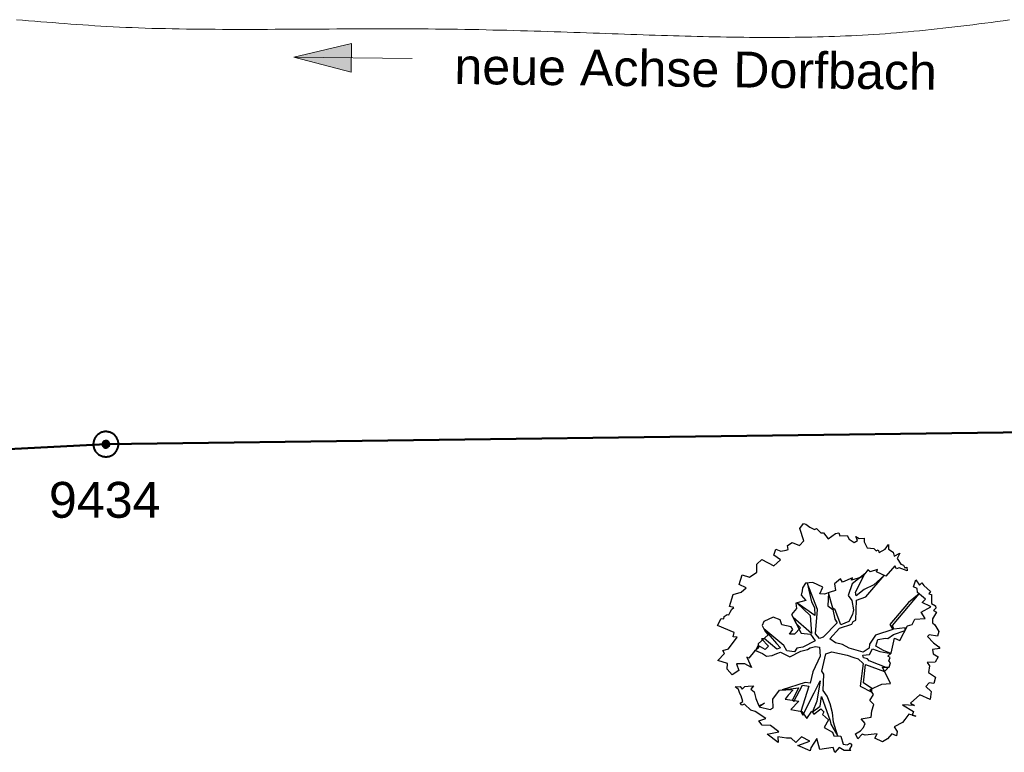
# Model space of a CAD drawing. Header units: metres. Extents: x 2643011 to 2643179, y 1217594 to 1217713.
# Tile 49 of 60: x 2643108 to 2643122, y 1217651 to 1217661. Entities that reach past the tile are written whole.
import ezdxf

# ---------------------------------------------------------------- set-up
doc = ezdxf.new("R2010")
doc.units = ezdxf.units.M
doc.linetypes.add('AUSGEZOGEN', pattern=[0])
for name, color, linetype in [('XR$1$_65366', 7, 'Continuous'), ('XR$1$_65371', 7, 'Continuous'), ('XR$1$_65398', 7, 'Continuous'), ('XR$1$_65399', 7, 'Continuous'), ('XR$1$_65400', 7, 'Continuous'), ('XR$1$_65401', 7, 'Continuous'), ('XR$1$_65405', 7, 'Continuous'), ('XR$1$_65419', 7, 'Continuous')]:
    doc.layers.add(name, color=color, linetype=linetype)
doc.styles.add('ARIAL', font='arial.ttf')

# ---------------------------------------------------------------- blocks, each defined once
blk = doc.blocks.new('COMPLEXOBJECT_15')
at = {"layer": 'XR$1$_65401', "color": 250, "linetype": 'AUSGEZOGEN', "lineweight": 40, "transparency": 33554687}
for start, end in [(122.0991, 302.0991), (302.0991, 122.0991)]:
    blk.add_arc((2643109.326, 1217655.225), 0.05, start, end, dxfattribs=at)
blk = doc.blocks.new('cw-line-extremity2')
at = {"layer": 'XR$1$_65419', "linetype": 'AUSGEZOGEN', "lineweight": -3, "transparency": 33554687}
blk.add_hatch(color=160, dxfattribs=at).paths.add_polyline_path([(0, 0), (0.4, -0.1), (0.4, 0.1)])
at = {"layer": 'XR$1$_65419', "color": 5, "linetype": 'AUSGEZOGEN', "lineweight": 13, "transparency": 33554687}
for p, q in [((0, 0), (0.4, 0.1)), ((0.4, 0.1), (0.4, -0.1)), ((0.4, -0.1), (0, 0))]:
    blk.add_line(p, q, dxfattribs=at)

msp = doc.modelspace()

# ---------------------------------------------------------------- hatches: boundary and pattern name
at = {"layer": 'XR$1$_65401', "linetype": 'AUSGEZOGEN', "lineweight": 20, "true_color": 0x494949, "transparency": 33554687}
msp.add_hatch(color=251, dxfattribs=at).paths.add_polyline_path([(2643109.353, 1217655.183), (2643109.357, 1217655.186), (2643109.361, 1217655.189), (2643109.364, 1217655.193), (2643109.367, 1217655.197), (2643109.37, 1217655.201), (2643109.372, 1217655.206), (2643109.374, 1217655.211), (2643109.375, 1217655.216), (2643109.376, 1217655.221), (2643109.376, 1217655.226), (2643109.376, 1217655.231), (2643109.375, 1217655.236), (2643109.374, 1217655.241), (2643109.372, 1217655.245), (2643109.37, 1217655.25), (2643109.367, 1217655.254), (2643109.364, 1217655.258), (2643109.361, 1217655.262), (2643109.357, 1217655.265), (2643109.352, 1217655.268), (2643109.348, 1217655.27), (2643109.343, 1217655.272), (2643109.339, 1217655.274), (2643109.334, 1217655.275), (2643109.329, 1217655.275), (2643109.323, 1217655.275), (2643109.318, 1217655.275), (2643109.313, 1217655.274), (2643109.309, 1217655.272), (2643109.304, 1217655.27), (2643109.3, 1217655.268), (2643109.295, 1217655.265), (2643109.292, 1217655.262), (2643109.288, 1217655.258), (2643109.285, 1217655.254), (2643109.282, 1217655.25), (2643109.28, 1217655.245), (2643109.278, 1217655.24), (2643109.277, 1217655.235), (2643109.276, 1217655.23), (2643109.276, 1217655.225), (2643109.276, 1217655.22), (2643109.277, 1217655.215), (2643109.278, 1217655.21), (2643109.28, 1217655.206), (2643109.283, 1217655.201), (2643109.285, 1217655.197), (2643109.288, 1217655.193), (2643109.292, 1217655.189), (2643109.296, 1217655.186), (2643109.3, 1217655.183), (2643109.304, 1217655.181), (2643109.309, 1217655.179), (2643109.314, 1217655.177), (2643109.319, 1217655.176), (2643109.324, 1217655.176), (2643109.329, 1217655.176), (2643109.334, 1217655.176), (2643109.339, 1217655.177), (2643109.344, 1217655.179), (2643109.348, 1217655.181)])

# ---------------------------------------------------------------- linework, layer by layer
at = {"layer": 'XR$1$_65366', "color": 5, "linetype": 'AUSGEZOGEN', "lineweight": 20, "transparency": 33554687}
msp.add_line((2643113.591, 1217660.601), (2643111.943, 1217660.619), dxfattribs=at)
at = {"layer": 'XR$1$_65371', "color": 5, "linetype": 'AUSGEZOGEN', "lineweight": 20, "transparency": 33554687}
msp.add_lwpolyline([(2643121.906, 1217661.137), (2643121.82, 1217661.125), (2643121.734, 1217661.114), (2643121.649, 1217661.102), (2643121.564, 1217661.091), (2643121.48, 1217661.08), (2643121.395, 1217661.069), (2643121.312, 1217661.059), (2643121.228, 1217661.049), (2643121.145, 1217661.039), (2643121.062, 1217661.029), (2643120.98, 1217661.02), (2643120.898, 1217661.011), (2643120.816, 1217661.002), (2643120.735, 1217660.994), (2643120.655, 1217660.986), (2643120.574, 1217660.978), (2643120.494, 1217660.97), (2643120.414, 1217660.964), (2643120.335, 1217660.957), (2643120.256, 1217660.951), (2643120.176, 1217660.945), (2643120.097, 1217660.939), (2643120.018, 1217660.934), (2643119.94, 1217660.929), (2643119.861, 1217660.925), (2643119.782, 1217660.921), (2643119.704, 1217660.917), (2643119.625, 1217660.913), (2643119.547, 1217660.91), (2643119.469, 1217660.907), (2643119.39, 1217660.904), (2643119.312, 1217660.902), (2643119.234, 1217660.9), (2643119.155, 1217660.898), (2643119.077, 1217660.896), (2643118.998, 1217660.895), (2643118.92, 1217660.894), (2643118.841, 1217660.893), (2643118.762, 1217660.892), (2643118.683, 1217660.892), (2643118.604, 1217660.892), (2643118.525, 1217660.892), (2643118.445, 1217660.892), (2643118.366, 1217660.892), (2643118.286, 1217660.893), (2643118.206, 1217660.894), (2643118.125, 1217660.895), (2643118.045, 1217660.896), (2643117.964, 1217660.897), (2643117.883, 1217660.899), (2643117.802, 1217660.9), (2643117.721, 1217660.902), (2643117.639, 1217660.904), (2643117.557, 1217660.906), (2643117.475, 1217660.908), (2643117.392, 1217660.911), (2643117.309, 1217660.913), (2643117.226, 1217660.915), (2643117.143, 1217660.918), (2643117.059, 1217660.921), (2643116.974, 1217660.923), (2643116.89, 1217660.926), (2643116.804, 1217660.929), (2643116.719, 1217660.932), (2643116.633, 1217660.935), (2643116.547, 1217660.938), (2643116.46, 1217660.941), (2643116.373, 1217660.944), (2643116.285, 1217660.947), (2643116.197, 1217660.95), (2643116.108, 1217660.954), (2643116.019, 1217660.957), (2643115.93, 1217660.96), (2643115.84, 1217660.963), (2643115.749, 1217660.966), (2643115.658, 1217660.969), (2643115.566, 1217660.972), (2643115.474, 1217660.975), (2643115.381, 1217660.978), (2643115.288, 1217660.981), (2643115.194, 1217660.984), (2643115.099, 1217660.986), (2643115.004, 1217660.989), (2643114.908, 1217660.992), (2643114.812, 1217660.994), (2643114.715, 1217660.996), (2643114.618, 1217660.999), (2643114.519, 1217661.001), (2643114.42, 1217661.003), (2643114.321, 1217661.004), (2643114.22, 1217661.006), (2643114.119, 1217661.007), (2643114.018, 1217661.009), (2643113.915, 1217661.01), (2643113.812, 1217661.011), (2643113.709, 1217661.012), (2643113.604, 1217661.012), (2643113.499, 1217661.013), (2643113.394, 1217661.013), (2643113.288, 1217661.013), (2643113.182, 1217661.013), (2643113.076, 1217661.013), (2643112.969, 1217661.013), (2643112.862, 1217661.012), (2643112.755, 1217661.012), (2643112.647, 1217661.011), (2643112.54, 1217661.011), (2643112.433, 1217661.01), (2643112.325, 1217661.009), (2643112.218, 1217661.009), (2643112.111, 1217661.008), (2643112.003, 1217661.008), (2643111.896, 1217661.007), (2643111.79, 1217661.006), (2643111.683, 1217661.006), (2643111.577, 1217661.005), (2643111.471, 1217661.005), (2643111.366, 1217661.005), (2643111.261, 1217661.005), (2643111.157, 1217661.005), (2643111.053, 1217661.005), (2643110.95, 1217661.005), (2643110.848, 1217661.006), (2643110.746, 1217661.006), (2643110.645, 1217661.007), (2643110.545, 1217661.008), (2643110.446, 1217661.009), (2643110.348, 1217661.011), (2643110.25, 1217661.013), (2643110.154, 1217661.015), (2643110.059, 1217661.017), (2643109.965, 1217661.019), (2643109.873, 1217661.022), (2643109.781, 1217661.025), (2643109.691, 1217661.029), (2643109.602, 1217661.033), (2643109.514, 1217661.037), (2643109.427, 1217661.041), (2643109.341, 1217661.046), (2643109.256, 1217661.051), (2643109.171, 1217661.056), (2643109.086, 1217661.062), (2643109.003, 1217661.067), (2643108.919, 1217661.073), (2643108.836, 1217661.079), (2643108.752, 1217661.086), (2643108.669, 1217661.092), (2643108.586, 1217661.099), (2643108.502, 1217661.105), (2643108.419, 1217661.112), (2643108.335, 1217661.119), (2643108.25, 1217661.126), (2643108.165, 1217661.133), (2643108.08, 1217661.14)], dxfattribs=at)
at = {"layer": 'XR$1$_65398', "color": 250, "linetype": 'AUSGEZOGEN', "lineweight": -3, "transparency": 33554687}
for p, q in [((2643118.989, 1217654.053), (2643119.036, 1217654.121)), ((2643119.036, 1217654.121), (2643119.07, 1217654.113)), ((2643119.07, 1217654.113), (2643119.124, 1217654.069)), ((2643119.043, 1217653.879), (2643118.989, 1217654.053)), ((2643119.124, 1217654.069), (2643119.192, 1217654.039)), ((2643119.192, 1217654.039), (2643119.219, 1217654.053)), ((2643119.219, 1217654.053), (2643119.278, 1217653.99)), ((2643119.278, 1217653.99), (2643119.315, 1217653.992)), ((2643119.315, 1217653.992), (2643119.383, 1217653.906)), ((2643119.383, 1217653.906), (2643119.482, 1217653.981)), ((2643119.482, 1217653.981), (2643119.528, 1217653.991)), ((2643119.528, 1217653.991), (2643119.545, 1217653.949)), ((2643119.545, 1217653.949), (2643119.646, 1217653.955)), ((2643119.646, 1217653.955), (2643119.673, 1217653.904)), ((2643118.813, 1217653.813), (2643118.881, 1217653.858)), ((2643118.824, 1217653.759), (2643118.813, 1217653.813)), ((2643118.881, 1217653.858), (2643118.981, 1217653.815)), ((2643118.981, 1217653.815), (2643119.043, 1217653.879)), ((2643119.673, 1217653.904), (2643119.743, 1217653.854)), ((2643119.743, 1217653.854), (2643119.788, 1217653.883)), ((2643119.788, 1217653.883), (2643119.768, 1217653.937)), ((2643119.768, 1217653.937), (2643119.812, 1217653.913)), ((2643119.812, 1217653.913), (2643119.881, 1217653.918)), ((2643119.881, 1217653.918), (2643119.883, 1217653.867)), ((2643119.883, 1217653.867), (2643119.924, 1217653.782)), ((2643120.176, 1217653.763), (2643120.221, 1217653.826)), ((2643120.221, 1217653.826), (2643120.222, 1217653.765)), ((2643118.624, 1217653.679), (2643118.652, 1217653.763)), ((2643118.718, 1217653.616), (2643118.624, 1217653.679)), ((2643118.652, 1217653.763), (2643118.723, 1217653.737)), ((2643118.723, 1217653.737), (2643118.795, 1217653.748)), ((2643118.795, 1217653.748), (2643118.824, 1217653.759)), ((2643119.924, 1217653.782), (2643120.017, 1217653.77)), ((2643120.017, 1217653.77), (2643120.05, 1217653.739)), ((2643120.05, 1217653.739), (2643120.077, 1217653.754)), ((2643120.077, 1217653.754), (2643120.093, 1217653.715)), ((2643120.093, 1217653.715), (2643120.176, 1217653.763)), ((2643120.222, 1217653.765), (2643120.285, 1217653.721)), ((2643120.285, 1217653.721), (2643120.301, 1217653.664)), ((2643120.301, 1217653.664), (2643120.379, 1217653.705)), ((2643120.379, 1217653.705), (2643120.343, 1217653.634)), ((2643118.386, 1217653.441), (2643118.39, 1217653.556)), ((2643118.39, 1217653.556), (2643118.456, 1217653.621)), ((2643118.456, 1217653.621), (2643118.625, 1217653.529)), ((2643118.625, 1217653.529), (2643118.718, 1217653.616)), ((2643120.343, 1217653.634), (2643120.394, 1217653.554)), ((2643120.394, 1217653.554), (2643120.431, 1217653.542)), ((2643120.431, 1217653.542), (2643120.45, 1217653.505)), ((2643118.143, 1217653.27), (2643118.185, 1217653.404)), ((2643118.185, 1217653.404), (2643118.288, 1217653.372)), ((2643118.288, 1217653.372), (2643118.386, 1217653.441)), ((2643119.891, 1217653.418), (2643119.717, 1217653.278)), ((2643119.761, 1217653.163), (2643119.891, 1217653.418)), ((2643119.891, 1217653.418), (2643119.846, 1217653.372)), ((2643119.934, 1217653.475), (2643119.891, 1217653.418)), ((2643119.905, 1217653.097), (2643120.161, 1217653.398)), ((2643119.965, 1217653.449), (2643119.934, 1217653.475)), ((2643120.069, 1217653.481), (2643119.965, 1217653.449)), ((2643120.161, 1217653.398), (2643120.017, 1217653.268)), ((2643120.056, 1217653.449), (2643120.069, 1217653.481)), ((2643120.184, 1217653.386), (2643120.056, 1217653.449)), ((2643120.308, 1217653.529), (2643120.184, 1217653.386)), ((2643120.332, 1217653.49), (2643120.308, 1217653.529)), ((2643120.369, 1217653.501), (2643120.332, 1217653.49)), ((2643120.482, 1217653.462), (2643120.369, 1217653.501)), ((2643120.45, 1217653.505), (2643120.475, 1217653.514)), ((2643120.475, 1217653.514), (2643120.482, 1217653.462)), ((2643118.24, 1217653.226), (2643118.143, 1217653.27)), ((2643119.066, 1217653.29), (2643119.023, 1217653.224)), ((2643119.166, 1217653.299), (2643119.066, 1217653.29)), ((2643119.233, 1217652.924), (2643119.09, 1217653.292)), ((2643119.09, 1217653.292), (2643119.148, 1217653.03)), ((2643119.305, 1217653.234), (2643119.166, 1217653.299)), ((2643119.555, 1217653.349), (2643119.469, 1217653.282)), ((2643119.469, 1217653.282), (2643119.485, 1217653.187)), ((2643119.583, 1217653.303), (2643119.555, 1217653.349)), ((2643119.721, 1217653.363), (2643119.583, 1217653.303)), ((2643119.717, 1217653.278), (2643119.661, 1217653.115)), ((2643119.846, 1217653.372), (2643119.705, 1217653.329)), ((2643119.705, 1217653.329), (2643119.721, 1217653.363)), ((2643120.017, 1217653.268), (2643119.884, 1217653.202)), ((2643120.568, 1217653.239), (2643120.601, 1217653.334)), ((2643120.601, 1217653.334), (2643120.652, 1217653.261)), ((2643120.652, 1217653.261), (2643120.685, 1217653.296)), ((2643120.685, 1217653.296), (2643120.712, 1217653.255)), ((2643118.006, 1217652.964), (2643118.058, 1217653.13)), ((2643118.058, 1217653.13), (2643118.17, 1217653.163)), ((2643118.17, 1217653.163), (2643118.24, 1217653.226)), ((2643119.019, 1217653.183), (2643119.004, 1217653.123)), ((2643119.004, 1217653.123), (2643119.07, 1217653.046)), ((2643119.023, 1217653.224), (2643119.019, 1217653.183)), ((2643119.267, 1217653.141), (2643119.305, 1217653.234)), ((2643119.331, 1217653.135), (2643119.267, 1217653.141)), ((2643119.41, 1217653.165), (2643119.331, 1217653.135)), ((2643119.386, 1217653.156), (2643119.376, 1217652.974)), ((2643119.445, 1217652.941), (2643119.386, 1217653.156)), ((2643119.485, 1217653.187), (2643119.41, 1217653.165)), ((2643119.77, 1217653.112), (2643119.761, 1217653.163)), ((2643119.884, 1217653.202), (2643119.77, 1217653.112)), ((2643120.278, 1217652.701), (2643120.646, 1217653.142)), ((2643120.646, 1217653.142), (2643120.501, 1217653.022)), ((2643120.621, 1217653.215), (2643120.568, 1217653.239)), ((2643120.624, 1217653.16), (2643120.621, 1217653.215)), ((2643120.736, 1217653.068), (2643120.624, 1217653.16)), ((2643120.712, 1217653.255), (2643120.806, 1217653.174)), ((2643120.806, 1217653.174), (2643120.782, 1217653.139)), ((2643120.782, 1217653.139), (2643120.819, 1217653.133)), ((2643120.819, 1217653.133), (2643120.822, 1217653.005)), ((2643119.07, 1217653.046), (2643118.929, 1217653.01)), ((2643118.929, 1217653.01), (2643118.941, 1217652.938)), ((2643119.196, 1217652.84), (2643118.946, 1217653.014)), ((2643118.946, 1217653.014), (2643119.132, 1217652.837)), ((2643119.148, 1217653.03), (2643119.191, 1217652.949)), ((2643119.661, 1217653.115), (2643119.71, 1217653.046)), ((2643119.71, 1217653.046), (2643119.735, 1217652.916)), ((2643119.767, 1217652.774), (2643119.777, 1217653.051)), ((2643119.777, 1217653.051), (2643119.905, 1217653.097)), ((2643120.501, 1217653.022), (2643120.239, 1217652.715)), ((2643120.688, 1217653.021), (2643120.736, 1217653.068)), ((2643120.804, 1217652.966), (2643120.688, 1217653.021)), ((2643120.822, 1217653.005), (2643120.877, 1217652.974)), ((2643117.934, 1217652.823), (2643117.974, 1217652.852)), ((2643117.974, 1217652.852), (2643117.999, 1217652.848)), ((2643117.999, 1217652.848), (2643118.018, 1217652.884)), ((2643118.069, 1217652.951), (2643118.006, 1217652.964)), ((2643118.018, 1217652.884), (2643118.039, 1217652.926)), ((2643118.039, 1217652.926), (2643118.069, 1217652.951)), ((2643118.941, 1217652.938), (2643118.869, 1217652.853)), ((2643118.869, 1217652.853), (2643118.937, 1217652.725)), ((2643119.191, 1217652.949), (2643119.196, 1217652.84)), ((2643119.205, 1217652.585), (2643119.233, 1217652.924)), ((2643119.376, 1217652.974), (2643119.448, 1217652.92)), ((2643119.479, 1217652.919), (2643119.445, 1217652.941)), ((2643119.448, 1217652.92), (2643119.472, 1217652.786)), ((2643119.556, 1217652.709), (2643119.479, 1217652.919)), ((2643119.718, 1217652.851), (2643119.671, 1217652.753)), ((2643119.735, 1217652.916), (2643119.718, 1217652.851)), ((2643120.677, 1217652.885), (2643120.81, 1217652.96)), ((2643120.732, 1217652.797), (2643120.677, 1217652.885)), ((2643120.81, 1217652.96), (2643120.804, 1217652.966)), ((2643120.89, 1217652.885), (2643120.835, 1217652.791)), ((2643120.881, 1217652.941), (2643120.846, 1217652.91)), ((2643120.846, 1217652.91), (2643120.89, 1217652.885)), ((2643120.877, 1217652.974), (2643120.881, 1217652.941)), ((2643117.839, 1217652.699), (2643117.891, 1217652.796)), ((2643117.891, 1217652.796), (2643117.928, 1217652.793)), ((2643117.928, 1217652.793), (2643117.934, 1217652.823)), ((2643118.484, 1217652.754), (2643118.461, 1217652.699)), ((2643118.616, 1217652.815), (2643118.484, 1217652.754)), ((2643118.715, 1217652.776), (2643118.616, 1217652.815)), ((2643118.737, 1217652.71), (2643118.715, 1217652.776)), ((2643119.15, 1217652.59), (2643118.893, 1217652.809)), ((2643118.893, 1217652.809), (2643119.007, 1217652.592)), ((2643118.937, 1217652.725), (2643118.996, 1217652.669)), ((2643119.132, 1217652.837), (2643119.15, 1217652.59)), ((2643119.507, 1217652.735), (2643119.314, 1217652.535)), ((2643119.472, 1217652.786), (2643119.507, 1217652.735)), ((2643119.538, 1217652.661), (2643119.71, 1217652.718)), ((2643119.671, 1217652.753), (2643119.556, 1217652.709)), ((2643119.71, 1217652.718), (2643119.731, 1217652.754)), ((2643119.731, 1217652.754), (2643119.767, 1217652.774)), ((2643120.239, 1217652.715), (2643120.282, 1217652.643)), ((2643120.484, 1217652.693), (2643120.553, 1217652.711)), ((2643120.553, 1217652.711), (2643120.587, 1217652.786)), ((2643120.587, 1217652.786), (2643120.732, 1217652.797)), ((2643120.835, 1217652.791), (2643120.833, 1217652.738)), ((2643120.833, 1217652.738), (2643120.866, 1217652.708)), ((2643118.072, 1217652.601), (2643117.839, 1217652.699)), ((2643118.057, 1217652.541), (2643118.072, 1217652.601)), ((2643118.461, 1217652.699), (2643118.504, 1217652.618)), ((2643118.764, 1217652.421), (2643118.486, 1217652.652)), ((2643118.486, 1217652.652), (2643118.662, 1217652.45)), ((2643118.504, 1217652.618), (2643118.548, 1217652.567)), ((2643118.867, 1217652.683), (2643118.737, 1217652.71)), ((2643118.841, 1217652.579), (2643118.889, 1217652.643)), ((2643118.914, 1217652.578), (2643118.841, 1217652.579)), ((2643118.889, 1217652.643), (2643118.867, 1217652.683)), ((2643118.996, 1217652.669), (2643118.914, 1217652.578)), ((2643119.007, 1217652.592), (2643119.135, 1217652.579)), ((2643119.135, 1217652.579), (2643119.202, 1217652.484)), ((2643119.263, 1217652.516), (2643119.205, 1217652.585)), ((2643119.403, 1217652.513), (2643119.538, 1217652.661)), ((2643120.282, 1217652.643), (2643120.042, 1217652.564)), ((2643120.297, 1217652.647), (2643120.278, 1217652.701)), ((2643120.289, 1217652.572), (2643120.452, 1217652.63)), ((2643120.452, 1217652.666), (2643120.297, 1217652.647)), ((2643120.38, 1217652.49), (2643120.484, 1217652.693)), ((2643120.452, 1217652.63), (2643120.452, 1217652.666)), ((2643120.866, 1217652.708), (2643120.922, 1217652.617)), ((2643120.922, 1217652.617), (2643120.902, 1217652.549)), ((2643117.993, 1217652.374), (2643118.114, 1217652.537)), ((2643118.114, 1217652.537), (2643118.057, 1217652.541)), ((2643118.548, 1217652.567), (2643118.405, 1217652.445)), ((2643118.405, 1217652.445), (2643118.41, 1217652.387)), ((2643118.491, 1217652.518), (2643118.451, 1217652.515)), ((2643118.451, 1217652.515), (2643118.552, 1217652.413)), ((2643118.666, 1217652.37), (2643118.491, 1217652.518)), ((2643118.662, 1217652.45), (2643118.72, 1217652.389)), ((2643119.202, 1217652.484), (2643119.028, 1217652.396)), ((2643119.314, 1217652.535), (2643119.263, 1217652.516)), ((2643119.485, 1217652.456), (2643119.403, 1217652.513)), ((2643119.583, 1217652.434), (2643119.485, 1217652.456)), ((2643119.956, 1217652.441), (2643119.951, 1217652.385)), ((2643120.042, 1217652.564), (2643119.956, 1217652.441)), ((2643120.044, 1217652.413), (2643120.071, 1217652.502)), ((2643120.071, 1217652.502), (2643120.181, 1217652.524)), ((2643120.181, 1217652.524), (2643120.21, 1217652.518)), ((2643120.21, 1217652.518), (2643120.289, 1217652.572)), ((2643120.26, 1217652.315), (2643120.307, 1217652.521)), ((2643120.307, 1217652.521), (2643120.38, 1217652.49)), ((2643120.789, 1217652.567), (2643120.762, 1217652.544)), ((2643120.762, 1217652.544), (2643120.848, 1217652.456)), ((2643120.902, 1217652.549), (2643120.789, 1217652.567)), ((2643120.848, 1217652.456), (2643120.924, 1217652.401)), ((2643117.844, 1217652.213), (2643117.936, 1217652.31)), ((2643117.915, 1217652.35), (2643117.993, 1217652.374)), ((2643117.936, 1217652.31), (2643117.915, 1217652.35)), ((2643118.355, 1217652.344), (2643118.278, 1217652.243)), ((2643118.384, 1217652.364), (2643118.355, 1217652.344)), ((2643118.407, 1217652.421), (2643118.368, 1217652.353)), ((2643118.368, 1217652.353), (2643118.468, 1217652.309)), ((2643118.41, 1217652.387), (2643118.384, 1217652.364)), ((2643118.505, 1217652.363), (2643118.407, 1217652.421)), ((2643118.468, 1217652.309), (2643118.522, 1217652.273)), ((2643118.552, 1217652.413), (2643118.505, 1217652.363)), ((2643118.601, 1217652.28), (2643118.667, 1217652.309)), ((2643118.72, 1217652.389), (2643118.666, 1217652.37)), ((2643118.667, 1217652.309), (2643118.718, 1217652.328)), ((2643118.718, 1217652.328), (2643118.846, 1217652.265)), ((2643118.808, 1217652.346), (2643118.764, 1217652.421)), ((2643118.911, 1217652.331), (2643118.808, 1217652.346)), ((2643118.846, 1217652.265), (2643119, 1217652.343)), ((2643118.947, 1217652.384), (2643118.911, 1217652.331)), ((2643119.028, 1217652.396), (2643118.947, 1217652.384)), ((2643119, 1217652.343), (2643119.092, 1217652.366)), ((2643119.092, 1217652.366), (2643119.131, 1217652.39)), ((2643119.131, 1217652.39), (2643119.203, 1217652.407)), ((2643119.203, 1217652.407), (2643119.26, 1217652.398)), ((2643119.26, 1217652.398), (2643119.27, 1217652.273)), ((2643119.293, 1217652.065), (2643119.35, 1217652.303)), ((2643119.35, 1217652.303), (2643119.433, 1217652.333)), ((2643119.433, 1217652.333), (2643119.648, 1217652.287)), ((2643119.676, 1217652.383), (2643119.583, 1217652.434)), ((2643119.868, 1217652.329), (2643119.676, 1217652.383)), ((2643119.951, 1217652.385), (2643119.868, 1217652.329)), ((2643119.955, 1217652.297), (2643119.999, 1217652.376)), ((2643119.999, 1217652.376), (2643120.102, 1217652.335)), ((2643120.153, 1217652.353), (2643120.044, 1217652.413)), ((2643120.102, 1217652.335), (2643120.252, 1217652.307)), ((2643120.252, 1217652.307), (2643120.153, 1217652.353)), ((2643120.21, 1217652.271), (2643120.26, 1217652.315)), ((2643120.934, 1217652.381), (2643120.834, 1217652.367)), ((2643120.834, 1217652.367), (2643120.841, 1217652.306)), ((2643120.841, 1217652.306), (2643120.915, 1217652.262)), ((2643120.924, 1217652.401), (2643120.934, 1217652.381)), ((2643117.98, 1217652.169), (2643117.844, 1217652.213)), ((2643117.977, 1217652.093), (2643117.98, 1217652.169)), ((2643118.22, 1217652.165), (2643118.103, 1217652.164)), ((2643118.103, 1217652.164), (2643118.14, 1217652.071)), ((2643118.312, 1217652.114), (2643118.22, 1217652.165)), ((2643118.278, 1217652.243), (2643118.249, 1217652.258)), ((2643118.249, 1217652.258), (2643118.312, 1217652.114)), ((2643118.522, 1217652.273), (2643118.601, 1217652.28)), ((2643119.27, 1217652.273), (2643119.17, 1217652.052)), ((2643119.648, 1217652.287), (2643119.739, 1217652.252)), ((2643119.739, 1217652.252), (2643119.8, 1217652.236)), ((2643119.8, 1217652.236), (2643119.87, 1217652.169)), ((2643119.87, 1217652.169), (2643119.829, 1217651.854)), ((2643119.866, 1217652.285), (2643119.955, 1217652.297)), ((2643119.872, 1217652.248), (2643119.866, 1217652.285)), ((2643119.927, 1217652.234), (2643119.872, 1217652.248)), ((2643119.95, 1217652.208), (2643119.927, 1217652.234)), ((2643120.212, 1217652.104), (2643119.95, 1217652.208)), ((2643120.246, 1217652.252), (2643120.21, 1217652.271)), ((2643120.227, 1217652.207), (2643120.246, 1217652.252)), ((2643120.25, 1217652.179), (2643120.227, 1217652.207)), ((2643120.231, 1217652.117), (2643120.25, 1217652.179)), ((2643120.872, 1217652.187), (2643120.761, 1217652.186)), ((2643120.761, 1217652.186), (2643120.791, 1217652.136)), ((2643120.915, 1217652.262), (2643120.872, 1217652.187)), ((2643118.045, 1217652.013), (2643117.977, 1217652.093)), ((2643118.14, 1217652.071), (2643118.045, 1217652.013)), ((2643119.17, 1217652.052), (2643119.131, 1217651.897)), ((2643119.322, 1217652.019), (2643119.293, 1217652.065)), ((2643119.872, 1217651.902), (2643119.899, 1217652.155)), ((2643119.899, 1217652.155), (2643120.167, 1217652.059)), ((2643120.247, 1217651.889), (2643120.138, 1217652.12)), ((2643120.138, 1217652.12), (2643120.231, 1217652.117)), ((2643120.167, 1217652.059), (2643120.212, 1217652.104)), ((2643120.791, 1217652.136), (2643120.78, 1217652.044)), ((2643120.78, 1217652.044), (2643120.875, 1217651.978)), ((2643119.062, 1217651.904), (2643118.739, 1217651.801)), ((2643119.131, 1217651.897), (2643119.062, 1217651.904)), ((2643119.188, 1217651.763), (2643119.269, 1217651.93)), ((2643119.269, 1217651.93), (2643119.224, 1217651.647)), ((2643119.311, 1217651.793), (2643119.322, 1217652.019)), ((2643119.989, 1217651.822), (2643119.872, 1217651.902)), ((2643120.13, 1217651.883), (2643120.247, 1217651.889)), ((2643120.786, 1217651.9), (2643120.739, 1217651.849)), ((2643120.851, 1217651.891), (2643120.786, 1217651.9)), ((2643120.875, 1217651.978), (2643120.851, 1217651.891)), ((2643118.087, 1217651.844), (2643118.154, 1217651.849)), ((2643118.132, 1217651.808), (2643118.087, 1217651.844)), ((2643118.152, 1217651.753), (2643118.132, 1217651.808)), ((2643118.17, 1217651.719), (2643118.152, 1217651.753)), ((2643118.154, 1217651.849), (2643118.185, 1217651.813)), ((2643118.185, 1217651.813), (2643118.222, 1217651.85)), ((2643118.222, 1217651.85), (2643118.266, 1217651.856)), ((2643118.266, 1217651.856), (2643118.34, 1217651.857)), ((2643118.34, 1217651.857), (2643118.306, 1217651.813)), ((2643118.306, 1217651.813), (2643118.351, 1217651.776)), ((2643118.351, 1217651.776), (2643118.376, 1217651.68)), ((2643118.609, 1217651.674), (2643118.702, 1217651.8)), ((2643118.702, 1217651.8), (2643118.793, 1217651.801)), ((2643118.739, 1217651.801), (2643118.968, 1217651.829)), ((2643118.793, 1217651.801), (2643118.858, 1217651.809)), ((2643118.889, 1217651.799), (2643118.825, 1217651.731)), ((2643118.858, 1217651.809), (2643118.889, 1217651.799)), ((2643118.968, 1217651.829), (2643118.884, 1217651.658)), ((2643118.903, 1217651.642), (2643119.026, 1217651.868)), ((2643119.112, 1217651.852), (2643119, 1217651.502)), ((2643119.026, 1217651.868), (2643119.112, 1217651.852)), ((2643119.03, 1217651.45), (2643119.188, 1217651.763)), ((2643119.369, 1217651.715), (2643119.311, 1217651.793)), ((2643119.829, 1217651.854), (2643119.991, 1217651.772)), ((2643119.965, 1217651.809), (2643120.13, 1217651.883)), ((2643120.014, 1217651.74), (2643119.965, 1217651.809)), ((2643119.991, 1217651.772), (2643119.989, 1217651.822)), ((2643120.739, 1217651.849), (2643120.814, 1217651.781)), ((2643120.814, 1217651.781), (2643120.801, 1217651.666)), ((2643118.155, 1217651.616), (2643118.194, 1217651.641)), ((2643118.181, 1217651.591), (2643118.155, 1217651.616)), ((2643118.194, 1217651.641), (2643118.17, 1217651.719)), ((2643118.376, 1217651.68), (2643118.416, 1217651.581)), ((2643118.416, 1217651.581), (2643118.495, 1217651.618)), ((2643118.495, 1217651.618), (2643118.423, 1217651.567)), ((2643118.617, 1217651.552), (2643118.609, 1217651.674)), ((2643118.825, 1217651.731), (2643118.785, 1217651.675)), ((2643118.785, 1217651.675), (2643118.971, 1217651.643)), ((2643118.971, 1217651.643), (2643118.862, 1217651.53)), ((2643118.884, 1217651.658), (2643118.903, 1217651.642)), ((2643119.224, 1217651.647), (2643119.161, 1217651.497)), ((2643119.27, 1217651.576), (2643119.289, 1217651.712)), ((2643119.289, 1217651.712), (2643119.41, 1217651.369)), ((2643119.409, 1217651.606), (2643119.369, 1217651.715)), ((2643119.96, 1217651.655), (2643120.014, 1217651.74)), ((2643120.019, 1217651.6), (2643119.96, 1217651.655)), ((2643120.658, 1217651.734), (2643120.529, 1217651.617)), ((2643120.529, 1217651.617), (2643120.584, 1217651.586)), ((2643120.801, 1217651.666), (2643120.658, 1217651.734)), ((2643118.215, 1217651.601), (2643118.181, 1217651.591)), ((2643118.306, 1217651.518), (2643118.215, 1217651.601)), ((2643118.363, 1217651.501), (2643118.306, 1217651.518)), ((2643118.514, 1217651.402), (2643118.363, 1217651.501)), ((2643118.423, 1217651.567), (2643118.576, 1217651.53)), ((2643118.576, 1217651.53), (2643118.617, 1217651.552)), ((2643118.862, 1217651.53), (2643119.016, 1217651.499)), ((2643119, 1217651.502), (2643119.03, 1217651.45)), ((2643119.016, 1217651.499), (2643119.083, 1217651.405)), ((2643119.083, 1217651.405), (2643119.155, 1217651.507)), ((2643119.155, 1217651.507), (2643119.181, 1217651.465)), ((2643119.161, 1217651.497), (2643119.27, 1217651.576)), ((2643119.181, 1217651.465), (2643119.281, 1217651.539)), ((2643119.281, 1217651.539), (2643119.321, 1217651.496)), ((2643119.321, 1217651.496), (2643119.304, 1217651.461)), ((2643119.441, 1217651.481), (2643119.409, 1217651.606)), ((2643119.456, 1217651.354), (2643119.441, 1217651.481)), ((2643119.981, 1217651.424), (2643119.988, 1217651.51)), ((2643119.988, 1217651.51), (2643120.019, 1217651.6)), ((2643120.584, 1217651.586), (2643120.414, 1217651.596)), ((2643120.414, 1217651.596), (2643120.569, 1217651.5)), ((2643120.569, 1217651.5), (2643120.553, 1217651.448)), ((2643118.414, 1217651.372), (2643118.514, 1217651.402)), ((2643118.463, 1217651.311), (2643118.414, 1217651.372)), ((2643119.304, 1217651.461), (2643119.387, 1217651.387)), ((2643119.387, 1217651.387), (2643119.328, 1217651.278)), ((2643119.41, 1217651.369), (2643119.42, 1217651.323)), ((2643119.516, 1217651.159), (2643119.456, 1217651.354)), ((2643119.843, 1217651.399), (2643119.981, 1217651.424)), ((2643119.896, 1217651.332), (2643119.843, 1217651.399)), ((2643120.416, 1217651.347), (2643120.299, 1217651.289)), ((2643120.45, 1217651.39), (2643120.416, 1217651.347)), ((2643120.506, 1217651.463), (2643120.45, 1217651.39)), ((2643120.602, 1217651.436), (2643120.506, 1217651.463)), ((2643120.553, 1217651.448), (2643120.602, 1217651.436)), ((2643118.579, 1217651.304), (2643118.463, 1217651.311)), ((2643118.531, 1217651.183), (2643118.693, 1217651.22)), ((2643118.693, 1217651.22), (2643118.579, 1217651.304)), ((2643119.328, 1217651.278), (2643119.443, 1217651.214)), ((2643119.42, 1217651.323), (2643119.516, 1217651.159)), ((2643119.443, 1217651.214), (2643119.458, 1217651.162)), ((2643119.762, 1217651.192), (2643119.831, 1217651.232)), ((2643119.831, 1217651.232), (2643119.872, 1217651.28)), ((2643119.872, 1217651.28), (2643119.896, 1217651.332)), ((2643120.299, 1217651.289), (2643120.343, 1217651.222)), ((2643120.343, 1217651.222), (2643120.333, 1217651.16)), ((2643118.686, 1217651.069), (2643118.531, 1217651.183)), ((2643118.801, 1217651.13), (2643118.682, 1217651.15)), ((2643118.682, 1217651.15), (2643118.686, 1217651.069)), ((2643118.865, 1217651.129), (2643118.801, 1217651.13)), ((2643118.932, 1217651.069), (2643118.865, 1217651.129)), ((2643119.01, 1217651.15), (2643118.932, 1217651.069)), ((2643118.958, 1217651.028), (2643119.127, 1217651.086)), ((2643119.127, 1217651.086), (2643119.01, 1217651.15)), ((2643119.223, 1217651.124), (2643119.139, 1217650.997)), ((2643119.267, 1217650.974), (2643119.223, 1217651.124)), ((2643119.458, 1217651.162), (2643119.556, 1217651.157)), ((2643119.556, 1217651.157), (2643119.588, 1217651.048)), ((2643119.796, 1217651.119), (2643119.762, 1217651.192)), ((2643119.853, 1217651.183), (2643119.796, 1217651.119)), ((2643119.898, 1217651.172), (2643119.853, 1217651.183)), ((2643120.062, 1217651.189), (2643119.898, 1217651.172)), ((2643120.029, 1217651.129), (2643120.062, 1217651.189)), ((2643120.137, 1217651.079), (2643120.029, 1217651.129)), ((2643120.207, 1217651.119), (2643120.137, 1217651.079)), ((2643120.269, 1217651.191), (2643120.207, 1217651.119)), ((2643120.333, 1217651.16), (2643120.269, 1217651.191)), ((2643119.131, 1217650.954), (2643118.958, 1217651.028)), ((2643119.139, 1217650.997), (2643119.131, 1217650.954)), ((2643119.453, 1217650.998), (2643119.267, 1217650.974)), ((2643119.476, 1217650.932), (2643119.453, 1217650.998)), ((2643119.536, 1217650.999), (2643119.476, 1217650.932)), ((2643119.605, 1217650.957), (2643119.536, 1217650.999)), ((2643119.588, 1217651.048), (2643119.644, 1217651.039)), ((2643119.696, 1217650.958), (2643119.605, 1217650.957)), ((2643119.644, 1217651.039), (2643119.689, 1217651.059)), ((2643119.71, 1217651.03), (2643119.677, 1217650.978)), ((2643119.677, 1217650.978), (2643119.696, 1217650.958)), ((2643119.689, 1217651.059), (2643119.71, 1217651.03))]:
    msp.add_line(p, q, dxfattribs=at)
at = {"layer": 'XR$1$_65399', "color": 7, "linetype": 'AUSGEZOGEN', "lineweight": 25, "transparency": 33554687}
for p, q in [((2643109.177, 1217655.318), (2643109.172, 1217655.308)), ((2643109.184, 1217655.327), (2643109.177, 1217655.318)), ((2643109.19, 1217655.336), (2643109.184, 1217655.327)), ((2643109.197, 1217655.344), (2643109.19, 1217655.336)), ((2643109.205, 1217655.352), (2643109.197, 1217655.344)), ((2643109.213, 1217655.359), (2643109.205, 1217655.352)), ((2643109.222, 1217655.366), (2643109.213, 1217655.359)), ((2643109.231, 1217655.372), (2643109.222, 1217655.366)), ((2643109.24, 1217655.378), (2643109.231, 1217655.372)), ((2643109.25, 1217655.383), (2643109.24, 1217655.378)), ((2643109.26, 1217655.388), (2643109.25, 1217655.383)), ((2643109.27, 1217655.391), (2643109.26, 1217655.388)), ((2643109.281, 1217655.395), (2643109.27, 1217655.391)), ((2643109.292, 1217655.397), (2643109.281, 1217655.395)), ((2643109.303, 1217655.399), (2643109.292, 1217655.397)), ((2643109.313, 1217655.4), (2643109.303, 1217655.399)), ((2643109.324, 1217655.4), (2643109.313, 1217655.4)), ((2643109.335, 1217655.4), (2643109.324, 1217655.4)), ((2643109.346, 1217655.399), (2643109.335, 1217655.4)), ((2643109.357, 1217655.398), (2643109.346, 1217655.399)), ((2643109.368, 1217655.395), (2643109.357, 1217655.398)), ((2643109.379, 1217655.392), (2643109.368, 1217655.395)), ((2643109.389, 1217655.389), (2643109.379, 1217655.392)), ((2643109.399, 1217655.385), (2643109.389, 1217655.389)), ((2643109.409, 1217655.38), (2643109.399, 1217655.385)), ((2643109.418, 1217655.374), (2643109.409, 1217655.38)), ((2643109.428, 1217655.368), (2643109.418, 1217655.374)), ((2643109.436, 1217655.361), (2643109.428, 1217655.368)), ((2643109.445, 1217655.354), (2643109.436, 1217655.361)), ((2643109.453, 1217655.346), (2643109.445, 1217655.354)), ((2643109.46, 1217655.338), (2643109.453, 1217655.346)), ((2643109.467, 1217655.33), (2643109.46, 1217655.338)), ((2643109.473, 1217655.321), (2643109.467, 1217655.33)), ((2643109.479, 1217655.311), (2643109.473, 1217655.321)), ((2643109.152, 1217655.246), (2643109.151, 1217655.235)), ((2643109.151, 1217655.235), (2643109.151, 1217655.224)), ((2643109.151, 1217655.224), (2643109.152, 1217655.213)), ((2643109.154, 1217655.257), (2643109.152, 1217655.246)), ((2643109.152, 1217655.213), (2643109.153, 1217655.202)), ((2643109.153, 1217655.202), (2643109.155, 1217655.191)), ((2643109.156, 1217655.267), (2643109.154, 1217655.257)), ((2643109.155, 1217655.191), (2643109.157, 1217655.18)), ((2643109.159, 1217655.278), (2643109.156, 1217655.267)), ((2643109.157, 1217655.18), (2643109.16, 1217655.17)), ((2643109.163, 1217655.288), (2643109.159, 1217655.278)), ((2643109.167, 1217655.298), (2643109.163, 1217655.288)), ((2643109.172, 1217655.308), (2643109.167, 1217655.298)), ((2643109.484, 1217655.302), (2643109.479, 1217655.311)), ((2643109.488, 1217655.291), (2643109.484, 1217655.302)), ((2643109.492, 1217655.281), (2643109.488, 1217655.291)), ((2643109.495, 1217655.271), (2643109.492, 1217655.281)), ((2643109.493, 1217655.173), (2643109.496, 1217655.184)), ((2643109.498, 1217655.26), (2643109.495, 1217655.271)), ((2643109.496, 1217655.184), (2643109.498, 1217655.194)), ((2643109.5, 1217655.249), (2643109.498, 1217655.26)), ((2643109.498, 1217655.194), (2643109.5, 1217655.205)), ((2643109.501, 1217655.238), (2643109.5, 1217655.249)), ((2643109.5, 1217655.205), (2643109.501, 1217655.216)), ((2643109.501, 1217655.227), (2643109.501, 1217655.238)), ((2643109.501, 1217655.216), (2643109.501, 1217655.227)), ((2643109.16, 1217655.17), (2643109.164, 1217655.159)), ((2643109.164, 1217655.159), (2643109.169, 1217655.149)), ((2643109.169, 1217655.149), (2643109.174, 1217655.14)), ((2643109.174, 1217655.14), (2643109.179, 1217655.13)), ((2643109.179, 1217655.13), (2643109.186, 1217655.121)), ((2643109.186, 1217655.121), (2643109.192, 1217655.113)), ((2643109.192, 1217655.113), (2643109.2, 1217655.104)), ((2643109.2, 1217655.104), (2643109.208, 1217655.097)), ((2643109.208, 1217655.097), (2643109.216, 1217655.09)), ((2643109.216, 1217655.09), (2643109.225, 1217655.083)), ((2643109.225, 1217655.083), (2643109.234, 1217655.077)), ((2643109.234, 1217655.077), (2643109.243, 1217655.071)), ((2643109.243, 1217655.071), (2643109.253, 1217655.066)), ((2643109.253, 1217655.066), (2643109.263, 1217655.062)), ((2643109.263, 1217655.062), (2643109.274, 1217655.059)), ((2643109.274, 1217655.059), (2643109.284, 1217655.056)), ((2643109.284, 1217655.056), (2643109.295, 1217655.053)), ((2643109.295, 1217655.053), (2643109.306, 1217655.052)), ((2643109.306, 1217655.052), (2643109.317, 1217655.051)), ((2643109.317, 1217655.051), (2643109.328, 1217655.05)), ((2643109.328, 1217655.05), (2643109.339, 1217655.051)), ((2643109.339, 1217655.051), (2643109.35, 1217655.052)), ((2643109.35, 1217655.052), (2643109.361, 1217655.054)), ((2643109.361, 1217655.054), (2643109.371, 1217655.056)), ((2643109.371, 1217655.056), (2643109.382, 1217655.06)), ((2643109.382, 1217655.06), (2643109.392, 1217655.063)), ((2643109.392, 1217655.063), (2643109.402, 1217655.068)), ((2643109.402, 1217655.068), (2643109.412, 1217655.073)), ((2643109.412, 1217655.073), (2643109.421, 1217655.079)), ((2643109.421, 1217655.079), (2643109.43, 1217655.085)), ((2643109.43, 1217655.085), (2643109.439, 1217655.092)), ((2643109.439, 1217655.092), (2643109.447, 1217655.099)), ((2643109.447, 1217655.099), (2643109.455, 1217655.107)), ((2643109.455, 1217655.107), (2643109.462, 1217655.115)), ((2643109.462, 1217655.115), (2643109.469, 1217655.124)), ((2643109.469, 1217655.124), (2643109.475, 1217655.133)), ((2643109.475, 1217655.133), (2643109.48, 1217655.143)), ((2643109.48, 1217655.143), (2643109.485, 1217655.153)), ((2643109.485, 1217655.153), (2643109.489, 1217655.163)), ((2643109.489, 1217655.163), (2643109.493, 1217655.173))]:
    msp.add_line(p, q, dxfattribs=at)
at = {"layer": 'XR$1$_65401', "color": 250, "linetype": 'AUSGEZOGEN', "lineweight": 40, "transparency": 33554687}
msp.add_lwpolyline([(2643109.453, 1217655.346), (2643109.445, 1217655.354), (2643109.436, 1217655.361), (2643109.428, 1217655.368), (2643109.418, 1217655.374), (2643109.409, 1217655.38), (2643109.399, 1217655.385), (2643109.389, 1217655.389), (2643109.379, 1217655.392), (2643109.368, 1217655.395), (2643109.357, 1217655.398), (2643109.346, 1217655.399), (2643109.335, 1217655.4), (2643109.324, 1217655.4), (2643109.313, 1217655.4), (2643109.303, 1217655.399), (2643109.292, 1217655.397), (2643109.281, 1217655.395), (2643109.27, 1217655.391), (2643109.26, 1217655.388), (2643109.25, 1217655.383), (2643109.24, 1217655.378), (2643109.231, 1217655.372), (2643109.222, 1217655.366), (2643109.213, 1217655.359), (2643109.205, 1217655.352), (2643109.197, 1217655.344), (2643109.19, 1217655.336), (2643109.184, 1217655.327), (2643109.177, 1217655.318), (2643109.172, 1217655.308), (2643109.167, 1217655.298), (2643109.163, 1217655.288), (2643109.159, 1217655.278), (2643109.156, 1217655.267), (2643109.154, 1217655.257), (2643109.152, 1217655.246), (2643109.151, 1217655.235), (2643109.151, 1217655.224), (2643109.152, 1217655.213), (2643109.153, 1217655.202), (2643109.155, 1217655.191), (2643109.157, 1217655.18), (2643109.16, 1217655.17), (2643109.164, 1217655.159), (2643109.169, 1217655.149), (2643109.174, 1217655.14), (2643109.179, 1217655.13), (2643109.186, 1217655.121), (2643109.192, 1217655.113), (2643109.2, 1217655.104), (2643109.208, 1217655.097), (2643109.216, 1217655.09), (2643109.225, 1217655.083), (2643109.234, 1217655.077), (2643109.243, 1217655.071), (2643109.253, 1217655.066), (2643109.263, 1217655.062), (2643109.274, 1217655.059), (2643109.284, 1217655.056), (2643109.295, 1217655.053), (2643109.306, 1217655.052), (2643109.317, 1217655.051), (2643109.328, 1217655.05), (2643109.339, 1217655.051), (2643109.35, 1217655.052), (2643109.361, 1217655.054), (2643109.371, 1217655.056), (2643109.382, 1217655.06), (2643109.392, 1217655.063), (2643109.402, 1217655.068), (2643109.412, 1217655.073), (2643109.421, 1217655.079), (2643109.43, 1217655.085), (2643109.439, 1217655.092), (2643109.447, 1217655.099), (2643109.455, 1217655.107), (2643109.462, 1217655.115), (2643109.469, 1217655.124), (2643109.475, 1217655.133), (2643109.48, 1217655.143), (2643109.485, 1217655.153), (2643109.489, 1217655.163), (2643109.493, 1217655.173), (2643109.496, 1217655.184), (2643109.498, 1217655.194), (2643109.5, 1217655.205), (2643109.501, 1217655.216), (2643109.501, 1217655.227), (2643109.501, 1217655.238), (2643109.5, 1217655.249), (2643109.498, 1217655.26), (2643109.495, 1217655.271), (2643109.492, 1217655.281), (2643109.488, 1217655.291), (2643109.484, 1217655.302), (2643109.479, 1217655.311), (2643109.473, 1217655.321), (2643109.467, 1217655.33), (2643109.46, 1217655.338), (2643109.453, 1217655.346)], close=True, dxfattribs=at)
at = {"layer": 'XR$1$_65405', "color": 250, "linetype": 'AUSGEZOGEN', "lineweight": 50, "transparency": 33554687}
for p, q in [((2643109.326, 1217655.225), (2643122.913, 1217655.403)), ((2643122.913, 1217655.403), (2643109.326, 1217655.225)), ((2643092.99, 1217654.371), (2643109.326, 1217655.225)), ((2643109.326, 1217655.225), (2643092.99, 1217654.371))]:
    msp.add_line(p, q, dxfattribs=at)

# ---------------------------------------------------------------- block references
at = {"layer": 'XR$1$_65366', "color": 5, "linetype": 'AUSGEZOGEN', "lineweight": 20, "transparency": 33554687, "xscale": 2, "yscale": 2, "zscale": 2, "rotation": 359.3522236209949}
msp.add_blockref('cw-line-extremity2', (2643111.943, 1217660.619), dxfattribs=at)
at = {"layer": 'XR$1$_65401', "color": 250, "linetype": 'AUSGEZOGEN', "lineweight": 40, "transparency": 33554687}
msp.add_blockref('COMPLEXOBJECT_15', (0, 0), dxfattribs=at)

# ---------------------------------------------------------------- texts
at = {"layer": 'XR$1$_65366', "color": 5, "linetype": 'AUSGEZOGEN', "lineweight": -3, "transparency": 33554687, "insert": (2643114.175, 1217660.238), "char_height": 0.5, "width": 7.00093, "attachment_point": 7, "rotation": 359.2962, "style": 'ARIAL'}
msp.add_mtext('\\W1.00;neue Achse Dorfbach', dxfattribs=at)
at = {"layer": 'XR$1$_65400', "color": 250, "linetype": 'AUSGEZOGEN', "lineweight": -3, "transparency": 33554687, "insert": (2643108.533, 1217654.193), "char_height": 0.5, "width": 1.81751, "attachment_point": 7, "style": 'ARIAL'}
msp.add_mtext('\\W1.00;9434', dxfattribs=at)

doc.saveas('drawing.dxf')
